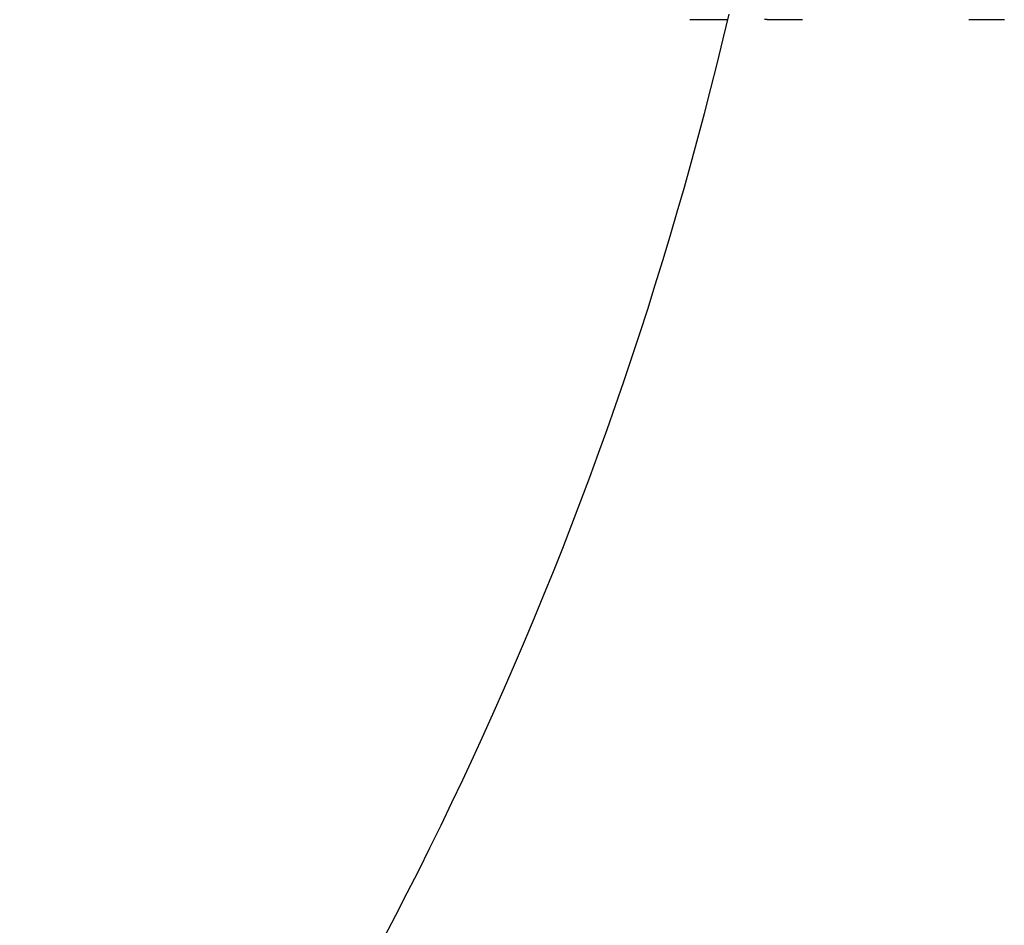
# Model space of a CAD drawing. Header units: millimetres. Extents: x 67.9 to 154, y 110.8 to 178.6.
# Tile 68 of 109: x 94 to 95.2, y 124.3 to 125.3. Entities that reach past the tile are written whole.
import ezdxf

# ---------------------------------------------------------------- set-up
doc = ezdxf.new("R2010")
doc.units = ezdxf.units.MM

msp = doc.modelspace()

# ---------------------------------------------------------------- linework, layer by layer
at = {"color": 7, "linetype": 'Continuous', "lineweight": 25}
for p, q in [((94.7998, 125.3472), (94.8344, 125.3472)), ((94.8344, 125.3472), (94.8429, 125.3472)), ((94.8878, 125.3472), (94.8849, 125.3472)), ((94.8878, 125.3472), (94.9279, 125.3472)), ((95.1172, 125.3472), (95.1569, 125.3472)), ((95.1569, 125.3472), (95.1576, 125.3472))]:
    msp.add_line(p, q, dxfattribs=at)
msp.add_arc((90.5803, 126.3485), 4.3787, 298.7805, 346.8668, dxfattribs=at)

doc.saveas('drawing.dxf')
